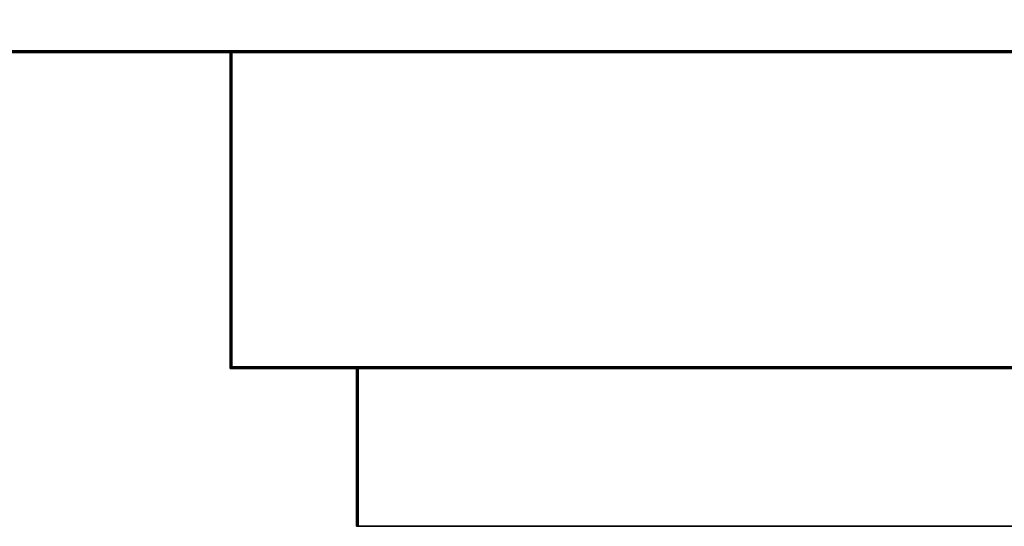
# Model space of a CAD drawing. Extents: x -4.8 to 44.9, y -3 to 21.9.
# Tile 7 of 175: x 17.5 to 23.7, y -3 to 0.2. Entities that reach past the tile are written whole.
import ezdxf

# ---------------------------------------------------------------- set-up
doc = ezdxf.new("R2010")
doc.units = 0

# ---------------------------------------------------------------- blocks, each defined once
blk = doc.blocks.new('Box-22129327-07e7-432d-abbe-ef1ba72edee4')
at = {"color": 253, "linetype": 'Continuous', "true_color": 0xa0a0a0, "transparency": 33554687}
mesh = blk.add_polyface(dxfattribs=at)
corners = [(0, 0), (43, 0), (43, 20), (0, 20), (0, 0, 0.01), (43, 0, 0.01), (43, 20, 0.01), (0, 20, 0.01)]
mesh.append_faces([[corners[k] for k in face] for face in [(0, 1, 2, 3), (4, 5, 6, 7), (0, 1, 5, 4), (1, 2, 6, 5), (2, 3, 7, 6), (3, 0, 4, 7)]], dxfattribs={"color": 253})
blk = doc.blocks.new('Box-0416e83c-b6da-4793-b56f-e8c28c426c0c')
at = {"color": 253, "linetype": 'Continuous', "true_color": 0xa0a0a0, "transparency": 33554687}
mesh = blk.add_polyface(dxfattribs=at)
corners = [(0, 0), (43, 0), (43, 20), (0, 20), (0, 0, 0.01), (43, 0, 0.01), (43, 20, 0.01), (0, 20, 0.01)]
mesh.append_faces([[corners[k] for k in face] for face in [(0, 1, 2, 3), (4, 5, 6, 7), (0, 1, 5, 4), (1, 2, 6, 5), (2, 3, 7, 6), (3, 0, 4, 7)]], dxfattribs={"color": 253})
blk = doc.blocks.new('Box-ba711b1d-a4ce-43d6-997b-4dc25384c06e')
at = {"color": 253, "linetype": 'Continuous', "true_color": 0xa0a0a0, "transparency": 33554687}
mesh = blk.add_polyface(dxfattribs=at)
corners = [(18.8, 0), (42.2, 0), (42.2, 0.01), (18.8, 0.01), (18.8, 0, 0.7), (42.2, 0, 0.7), (42.2, 0.01, 0.7), (18.8, 0.01, 0.7)]
mesh.append_faces([[corners[k] for k in face] for face in [(0, 1, 2, 3), (4, 5, 6, 7), (0, 1, 5, 4), (1, 2, 6, 5), (2, 3, 7, 6), (3, 0, 4, 7)]], dxfattribs={"color": 253})
blk = doc.blocks.new('Box-3f1dd235-053e-4b92-9266-b309941ac72c')
at = {"color": 253, "linetype": 'Continuous', "true_color": 0xa0a0a0, "transparency": 33554687}
mesh = blk.add_polyface(dxfattribs=at)
corners = [(0, 0), (18.8, 0), (18.8, 0.01), (0, 0.01), (0, 0, 17.3), (18.8, 0, 17.3), (18.8, 0.01, 17.3), (0, 0.01, 17.3)]
mesh.append_faces([[corners[k] for k in face] for face in [(0, 1, 2, 3), (4, 5, 6, 7), (0, 1, 5, 4), (1, 2, 6, 5), (2, 3, 7, 6), (3, 0, 4, 7)]], dxfattribs={"color": 253})
blk = doc.blocks.new('Box-5dd39aaa-5e12-41ee-8ba9-9ca822d6a1dd')
at = {"color": 253, "linetype": 'Continuous', "true_color": 0xa0a0a0, "transparency": 33554687}
mesh = blk.add_polyface(dxfattribs=at)
corners = [(18.8, 0, 16.6), (42.2, 0, 16.6), (42.2, 0.01, 16.6), (18.8, 0.01, 16.6), (18.8, 0, 17.3), (42.2, 0, 17.3), (42.2, 0.01, 17.3), (18.8, 0.01, 17.3)]
mesh.append_faces([[corners[k] for k in face] for face in [(0, 1, 2, 3), (4, 5, 6, 7), (0, 1, 5, 4), (1, 2, 6, 5), (2, 3, 7, 6), (3, 0, 4, 7)]], dxfattribs={"color": 253})
blk = doc.blocks.new('ForwardOpening-ac817130-5b90-4385-a352-2753093cd3ba')
at = {"linetype": 'Continuous', "transparency": 33554687}
for name in ['Box-3f1dd235-053e-4b92-9266-b309941ac72c', 'Box-ba711b1d-a4ce-43d6-997b-4dc25384c06e', 'Box-5dd39aaa-5e12-41ee-8ba9-9ca822d6a1dd']:
    blk.add_blockref(name, (0, 0), dxfattribs=at)
blk = doc.blocks.new('ad686da4-9052-461b-96da-0caecb94a816')
at = {"linetype": 'Continuous', "transparency": 33554687}
for name, p in [('Box-22129327-07e7-432d-abbe-ef1ba72edee4', (0, 0)), ('Box-0416e83c-b6da-4793-b56f-e8c28c426c0c', (0, 0, 17.29)), ('ForwardOpening-ac817130-5b90-4385-a352-2753093cd3ba', (0, 0))]:
    blk.add_blockref(name, p, dxfattribs=at)
blk = doc.blocks.new('Box-83d2431a-212c-4362-8d54-7338745ae017')
at = {"color": 253, "linetype": 'Continuous', "true_color": 0xa0a0a0, "transparency": 33554687}
mesh = blk.add_polyface(dxfattribs=at)
corners = [(0.8, 0), (22.5, 0), (22.5, 0.01), (0.8, 0.01), (0.8, 0, 0.8), (22.5, 0, 0.8), (22.5, 0.01, 0.8), (0.8, 0.01, 0.8)]
mesh.append_faces([[corners[k] for k in face] for face in [(0, 1, 2, 3), (4, 5, 6, 7), (0, 1, 5, 4), (1, 2, 6, 5), (2, 3, 7, 6), (3, 0, 4, 7)]], dxfattribs={"color": 253})
blk = doc.blocks.new('Box-4be7e88e-d590-44fb-8912-a6f6cd6d1478')
at = {"color": 253, "linetype": 'Continuous', "true_color": 0xa0a0a0, "transparency": 33554687}
mesh = blk.add_polyface(dxfattribs=at)
corners = [(0, 0), (0.8, 0), (0.8, 0.01), (0, 0.01), (0, 0, 15.9), (0.8, 0, 15.9), (0.8, 0.01, 15.9), (0, 0.01, 15.9)]
mesh.append_faces([[corners[k] for k in face] for face in [(0, 1, 2, 3), (4, 5, 6, 7), (0, 1, 5, 4), (1, 2, 6, 5), (2, 3, 7, 6), (3, 0, 4, 7)]], dxfattribs={"color": 253})
blk = doc.blocks.new('Box-1e0fb326-e7a4-4848-9460-04063823ce02')
at = {"color": 253, "linetype": 'Continuous', "true_color": 0xa0a0a0, "transparency": 33554687}
mesh = blk.add_polyface(dxfattribs=at)
corners = [(0.8, 0, 15.1), (22.5, 0, 15.1), (22.5, 0.01, 15.1), (0.8, 0.01, 15.1), (0.8, 0, 15.9), (22.5, 0, 15.9), (22.5, 0.01, 15.9), (0.8, 0.01, 15.9)]
mesh.append_faces([[corners[k] for k in face] for face in [(0, 1, 2, 3), (4, 5, 6, 7), (0, 1, 5, 4), (1, 2, 6, 5), (2, 3, 7, 6), (3, 0, 4, 7)]], dxfattribs={"color": 253})
blk = doc.blocks.new('Box-3fb78dc1-9042-4e29-9ae9-5161f1a6ce31')
at = {"color": 253, "linetype": 'Continuous', "true_color": 0xa0a0a0, "transparency": 33554687}
mesh = blk.add_polyface(dxfattribs=at)
corners = [(0.8, -1, 0.8), (0.81, -1, 0.8), (0.81, 0, 0.8), (0.8, 0, 0.8), (0.8, -1, 15.1), (0.81, -1, 15.1), (0.81, 0, 15.1), (0.8, 0, 15.1)]
mesh.append_faces([[corners[k] for k in face] for face in [(0, 1, 2, 3), (4, 5, 6, 7), (0, 1, 5, 4), (1, 2, 6, 5), (2, 3, 7, 6), (3, 0, 4, 7)]], dxfattribs={"color": 253})
blk = doc.blocks.new('Box-988a93d7-4660-472f-a460-56329037a0f4')
at = {"color": 253, "linetype": 'Continuous', "true_color": 0xa0a0a0, "transparency": 33554687}
mesh = blk.add_polyface(dxfattribs=at)
corners = [(0.8, -1, 0.8), (22.5, -1, 0.8), (22.5, 0, 0.8), (0.8, 0, 0.8), (0.8, -1, 0.81), (22.5, -1, 0.81), (22.5, 0, 0.81), (0.8, 0, 0.81)]
mesh.append_faces([[corners[k] for k in face] for face in [(0, 1, 2, 3), (4, 5, 6, 7), (0, 1, 5, 4), (1, 2, 6, 5), (2, 3, 7, 6), (3, 0, 4, 7)]], dxfattribs={"color": 253})
blk = doc.blocks.new('Box-8a95a878-00c2-4109-8a70-b7d4a2ae6e39')
at = {"color": 253, "linetype": 'Continuous', "true_color": 0xa0a0a0, "transparency": 33554687}
mesh = blk.add_polyface(dxfattribs=at)
corners = [(0.8, -1, 15.1), (22.5, -1, 15.1), (22.5, 0, 15.1), (0.8, 0, 15.1), (0.8, -1, 15.11), (22.5, -1, 15.11), (22.5, 0, 15.11), (0.8, 0, 15.11)]
mesh.append_faces([[corners[k] for k in face] for face in [(0, 1, 2, 3), (4, 5, 6, 7), (0, 1, 5, 4), (1, 2, 6, 5), (2, 3, 7, 6), (3, 0, 4, 7)]], dxfattribs={"color": 253})
blk = doc.blocks.new('Box-e596fe0a-d687-43eb-ab7d-8738c6452f7e')
at = {"color": 253, "linetype": 'Continuous', "true_color": 0xa0a0a0, "transparency": 33554687}
mesh = blk.add_polyface(dxfattribs=at)
corners = [(0, 0), (23.4, 0), (23.4, 2), (0, 2), (0, 0, 0.01), (23.4, 0, 0.01), (23.4, 2, 0.01), (0, 2, 0.01)]
mesh.append_faces([[corners[k] for k in face] for face in [(0, 1, 2, 3), (4, 5, 6, 7), (0, 1, 5, 4), (1, 2, 6, 5), (2, 3, 7, 6), (3, 0, 4, 7)]], dxfattribs={"color": 253})
blk = doc.blocks.new('Box-8efdd552-5a90-4bb3-bebd-1a2e025baa41')
at = {"color": 253, "linetype": 'Continuous', "true_color": 0xa0a0a0, "transparency": 33554687}
mesh = blk.add_polyface(dxfattribs=at)
corners = [(0, 0), (23.4, 0), (23.4, 2), (0, 2), (0, 0, 0.01), (23.4, 0, 0.01), (23.4, 2, 0.01), (0, 2, 0.01)]
mesh.append_faces([[corners[k] for k in face] for face in [(0, 1, 2, 3), (4, 5, 6, 7), (0, 1, 5, 4), (1, 2, 6, 5), (2, 3, 7, 6), (3, 0, 4, 7)]], dxfattribs={"color": 253})
blk = doc.blocks.new('Box-198fcabc-9ec0-414f-a0d5-5ea441c6c0ce')
at = {"color": 253, "linetype": 'Continuous', "true_color": 0xa0a0a0, "transparency": 33554687}
mesh = blk.add_polyface(dxfattribs=at)
corners = [(0, 0), (0.01, 0), (0.01, 2), (0, 2), (0, 0, 15.9), (0.01, 0, 15.9), (0.01, 2, 15.9), (0, 2, 15.9)]
mesh.append_faces([[corners[k] for k in face] for face in [(0, 1, 2, 3), (4, 5, 6, 7), (0, 1, 5, 4), (1, 2, 6, 5), (2, 3, 7, 6), (3, 0, 4, 7)]], dxfattribs={"color": 253})
blk = doc.blocks.new('ForwardOpening-1c6f8700-013c-47fe-8d5b-d7da3d7753de')
at = {"linetype": 'Continuous', "transparency": 33554687}
for name in ['Box-4be7e88e-d590-44fb-8912-a6f6cd6d1478', 'Box-83d2431a-212c-4362-8d54-7338745ae017', 'Box-1e0fb326-e7a4-4848-9460-04063823ce02', 'Box-3fb78dc1-9042-4e29-9ae9-5161f1a6ce31', 'Box-988a93d7-4660-472f-a460-56329037a0f4', 'Box-8a95a878-00c2-4109-8a70-b7d4a2ae6e39']:
    blk.add_blockref(name, (0, 0), dxfattribs=at)
blk = doc.blocks.new('e3ef5486-0c9e-482f-aa92-a4951276bc66')
at = {"linetype": 'Continuous', "transparency": 33554687}
for name, p in [('Box-e596fe0a-d687-43eb-ab7d-8738c6452f7e', (0, 0)), ('Box-8efdd552-5a90-4bb3-bebd-1a2e025baa41', (0, 0, 15.89)), ('Box-198fcabc-9ec0-414f-a0d5-5ea441c6c0ce', (0, 0)), ('Box-4be7e88e-d590-44fb-8912-a6f6cd6d1478', (0, 0)), ('ForwardOpening-1c6f8700-013c-47fe-8d5b-d7da3d7753de', (0, 0)), ('Box-83d2431a-212c-4362-8d54-7338745ae017', (0, 0)), ('Box-1e0fb326-e7a4-4848-9460-04063823ce02', (0, 0)), ('Box-3fb78dc1-9042-4e29-9ae9-5161f1a6ce31', (0, 0)), ('Box-988a93d7-4660-472f-a460-56329037a0f4', (0, 0)), ('Box-8a95a878-00c2-4109-8a70-b7d4a2ae6e39', (0, 0))]:
    blk.add_blockref(name, p, dxfattribs=at)
blk = doc.blocks.new('c697553e-9de1-414e-9b25-0add6755f2d2')
at = {"linetype": 'Continuous', "transparency": 33554687}
for name, p in [('ad686da4-9052-461b-96da-0caecb94a816', (0, 0)), ('e3ef5486-0c9e-482f-aa92-a4951276bc66', (18.8, -2, 0.7))]:
    blk.add_blockref(name, p, dxfattribs=at)

msp = doc.modelspace()

# ---------------------------------------------------------------- block references
at = {"transparency": 33554687}
msp.add_blockref('c697553e-9de1-414e-9b25-0add6755f2d2', (0, 0), dxfattribs=at)

doc.saveas('drawing.dxf')
